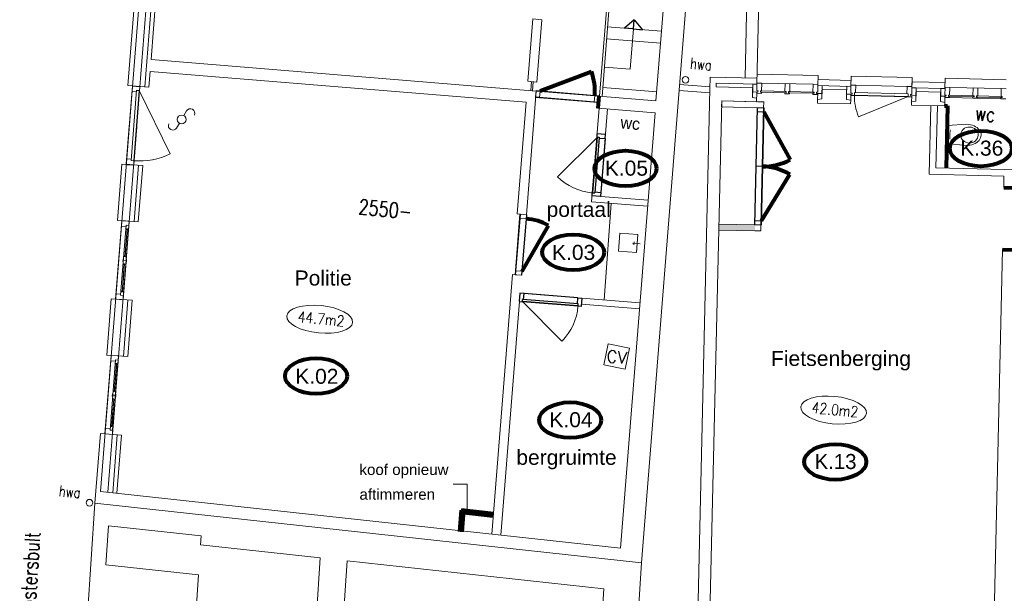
# Model space of a CAD drawing. Header units: millimetres. Extents: x -90830 to 24172, y -102460 to 73669.
# Tile 53 of 198: x -90725 to -74341, y 51222 to 60768. Entities that reach past the tile are written whole.
import ezdxf

# ---------------------------------------------------------------- set-up
doc = ezdxf.new("R2010")
doc.units = ezdxf.units.MM
doc.layers.get('0').update_dxf_attribs({"color": 253})
for name, color, linetype, lineweight in [('Algemeen', 253, 'Continuous', 9), ('Algemeen01', 253, 'Continuous', 80), ('B21-BUITENWANDEN_1', 253, 'Continuous', 9), ('B22-BINNENWANDEN', 253, 'Continuous', 9), ('B22-BINNENWANDEN_1', 253, 'Continuous', 9), ('B31-WANDOPENING-BUITEN', 253, 'Continuous', 9), ('B32-WANDOPENINGEN-BINNEN', 253, 'Continuous', 9), ('B32-WANDOPENINGEN-BINNEN_1', 253, 'Continuous', 9), ('BESCHRIJVING', 253, 'Continuous', 9), ('BESCHRIJVING_1', 253, 'Continuous', 9), ('HOOGTEN', 253, 'Continuous', 9), ('K21-BUITENWANDEN', 253, 'Continuous', 9), ('K21-BUITENWANDEN_1', 253, 'Continuous', 9), ('K22-BINNENWANDEN', 253, 'Continuous', 9), ('K22-BINNENWANDEN_1', 253, 'Continuous', 9), ('K24-TRAPPEN-HELLINGEN', 253, 'Continuous', 9), ('K31-WANDOPENING-BUITEN', 253, 'Continuous', 9), ('Standard', 253, 'Continuous', 9)]:
    doc.layers.add(name, color=color, linetype=linetype, lineweight=lineweight)
doc.styles.add('ARIAL', font='arial.ttf')
doc.styles.add('TXT', font='txt.shx')

msp = doc.modelspace()

# ---------------------------------------------------------------- hatches: boundary and pattern name
at = {"layer": 'Standard'}
msp.add_hatch(color=256, dxfattribs=at).paths.add_polyline_path([(-78490, 57354), (-79090, 57368), (-79092, 57268), (-78492, 57254)])

# ---------------------------------------------------------------- linework, layer by layer
for p, q in [((-80498, 60764), (-80662, 60629)), ((-80513, 60614), (-80662, 60629)), ((-80513, 60614), (-80498, 60764)), ((-80498, 60764), (-80363, 60599)), ((-80513, 60614), (-80363, 60599)), ((-88848, 59667), (-88723, 59658)), ((-81119, 58868), (-81123, 58816)), ((-80979, 58857), (-81119, 58868)), ((-80984, 58790), (-80979, 58857)), ((-81123, 58816), (-81196, 57889)), ((-81118, 58813), (-81191, 57892)), ((-81083, 58810), (-81156, 57886)), ((-81123, 58816), (-81083, 58813)), ((-81118, 58813), (-81083, 58810)), ((-81083, 58813), (-81084, 58798)), ((-81084, 58798), (-80984, 58790)), ((-80984, 58790), (-81056, 57893)), ((-88951, 58361), (-88827, 58352)), ((-81200, 57837), (-81196, 57889)), ((-81061, 57826), (-81200, 57837)), ((-81196, 57889), (-81156, 57886)), ((-81191, 57892), (-81156, 57889)), ((-81155, 57901), (-81056, 57893)), ((-81056, 57893), (-81061, 57826)), ((-82400, 56217), (-82411, 56078)), ((-82333, 56212), (-82400, 56217)), ((-82341, 56112), (-82333, 56212)), ((-81436, 56141), (-82333, 56212)), ((-82411, 56078), (-82359, 56073)), ((-82359, 56073), (-82356, 56113)), ((-81432, 56000), (-82359, 56073)), ((-81432, 56040), (-82356, 56113)), ((-82356, 56078), (-82353, 56113)), ((-81435, 56005), (-82356, 56078)), ((-81444, 56041), (-81436, 56141)), ((-81429, 56040), (-81444, 56041)), ((-81436, 56141), (-81369, 56135)), ((-81435, 56005), (-81432, 56040)), ((-81432, 56000), (-81429, 56040)), ((-81369, 56135), (-81380, 55996)), ((-81380, 55996), (-81432, 56000))]:
    msp.add_line(p, q)
at = {"layer": 'Algemeen'}
for p, q in [((-83511, 53041), (-83280, 53041)), ((-83280, 53041), (-83280, 52595))]:
    msp.add_line(p, q, dxfattribs=at)
at = {"layer": 'Algemeen01'}
for p, q in [((-82063, 59583), (-81212, 59906)), ((-81089, 59496), (-81105, 59297)), ((-75334, 59334), (-75284, 59333)), ((-75284, 59333), (-75308, 58299)), ((-78340, 59234), (-77905, 58439)), ((-78382, 57419), (-77910, 58194)), ((-74350, 57976), (-74110, 57971)), ((-82362, 56582), (-81924, 57341)), ((-74373, 56943), (-74133, 56937)), ((-83378, 52605), (-83406, 52251)), ((-82841, 52547), (-83378, 52605)), ((-83338, 52601), (-83366, 52247)), ((-82844, 52507), (-83381, 52566))]:
    msp.add_line(p, q, dxfattribs=at)
for centre, radius, start, end in [((-82063, 59583), 911, 354.8932, 20.7784), ((-78340, 59234), 907, 268.2531, 298.6953), ((-78382, 57419), 907, 58.6953, 89.1375), ((-82362, 56582), 876, 60, 85.9245)]:
    msp.add_arc(centre, radius, start, end, dxfattribs=at)
for centre in [(-74731, 58624), (-80644, 58293), (-81516, 56897), (-85794, 54838), (-81566, 54105), (-77153, 53409)]:
    msp.add_ellipse(centre, major_axis=(516, 0), ratio=0.573767, dxfattribs=at)
at = {"layer": 'B21-BUITENWANDEN_1'}
for p, q in [((-88574, 59647), (-88923, 59672)), ((-88677, 58341), (-89026, 58366)), ((-88751, 57404), (-89100, 57429)), ((-88854, 56098), (-89203, 56123)), ((-88928, 55161), (-89279, 55186)), ((-89031, 53855), (-89375, 53880))]:
    msp.add_line(p, q, dxfattribs=at)
at = {"layer": 'B22-BINNENWANDEN'}
for p, q in [((-81119, 58868), (-80979, 58857)), ((-81200, 57837), (-81049, 57825))]:
    msp.add_line(p, q, dxfattribs=at)
at = {"layer": 'B22-BINNENWANDEN_1'}
msp.add_line((-82188, 60780), (-82037, 60768), dxfattribs=at)
at = {"layer": 'B31-WANDOPENING-BUITEN'}
for p, q in [((-88951, 58362), (-88848, 59668)), ((-88898, 59036), (-88848, 59668)), ((-88723, 59658), (-88848, 59668)), ((-88827, 58352), (-88723, 59658)), ((-88798, 59663), (-88798, 59664)), ((-88773, 59026), (-88723, 59658)), ((-88871, 58423), (-88779, 59595)), ((-88855, 59578), (-88780, 59572)), ((-88826, 58422), (-88734, 59588)), ((-88779, 59595), (-88729, 59591)), ((-88779, 59592), (-88734, 59588)), ((-88734, 59588), (-88222, 58536)), ((-88951, 58362), (-88901, 58994)), ((-88827, 58352), (-88777, 58984)), ((-88827, 58352), (-88951, 58362)), ((-88944, 58451), (-88869, 58445)), ((-88871, 58426), (-88826, 58422)), ((-88871, 58423), (-88821, 58419)), ((-89128, 56119), (-89025, 57425)), ((-89045, 56182), (-88953, 57349)), ((-88901, 57415), (-89025, 57425)), ((-89000, 56179), (-88903, 57415)), ((-88906, 57345), (-88953, 57349)), ((-88951, 56783), (-88901, 57415)), ((-88955, 57329), (-89032, 57335)), ((-88974, 56824), (-88938, 57287)), ((-88969, 56823), (-88933, 57287)), ((-88939, 57275), (-88959, 57277)), ((-88933, 57287), (-88958, 57289)), ((-88914, 57273), (-88934, 57275)), ((-89021, 56240), (-88984, 56704)), ((-89016, 56240), (-88979, 56704)), ((-89007, 56745), (-89003, 56787)), ((-89001, 56745), (-89007, 56745)), ((-88985, 56692), (-89005, 56694)), ((-89004, 56109), (-88954, 56741)), ((-88979, 56704), (-89004, 56706)), ((-88997, 56786), (-89003, 56787)), ((-88954, 56763), (-88999, 56766)), ((-88954, 56761), (-88999, 56764)), ((-88969, 56823), (-88994, 56825)), ((-88973, 56836), (-88993, 56837)), ((-88958, 56690), (-88980, 56692)), ((-88949, 56834), (-88969, 56835)), ((-88950, 56740), (-88956, 56741)), ((-88947, 56782), (-88953, 56783)), ((-88950, 56740), (-88947, 56782)), ((-89044, 56202), (-89121, 56208)), ((-89016, 56240), (-89040, 56242)), ((-89020, 56252), (-89039, 56254)), ((-88995, 56250), (-89015, 56252)), ((-89004, 56109), (-89128, 56119)), ((-88998, 56179), (-89045, 56182)), ((-89306, 53876), (-89202, 55182)), ((-89222, 53939), (-89130, 55106)), ((-89132, 55086), (-89210, 55092)), ((-89078, 55172), (-89202, 55182)), ((-89178, 53936), (-89080, 55172)), ((-89083, 55102), (-89130, 55106)), ((-89128, 54540), (-89078, 55172)), ((-89152, 54581), (-89115, 55044)), ((-89147, 54580), (-89110, 55044)), ((-89116, 55032), (-89136, 55034)), ((-89110, 55044), (-89135, 55046)), ((-89091, 55030), (-89111, 55032)), ((-89147, 54580), (-89172, 54582)), ((-89151, 54593), (-89171, 54594)), ((-89126, 54591), (-89146, 54592)), ((-89198, 53997), (-89161, 54461)), ((-89193, 53997), (-89156, 54461)), ((-89184, 54502), (-89181, 54544)), ((-89178, 54501), (-89184, 54502)), ((-89162, 54449), (-89182, 54451)), ((-89175, 54543), (-89181, 54544)), ((-89181, 53866), (-89131, 54498)), ((-89156, 54461), (-89181, 54463)), ((-89131, 54520), (-89176, 54523)), ((-89132, 54518), (-89176, 54521)), ((-89135, 54447), (-89157, 54449)), ((-89127, 54497), (-89133, 54498)), ((-89124, 54539), (-89130, 54540)), ((-89127, 54497), (-89124, 54539)), ((-89221, 53959), (-89299, 53965)), ((-89176, 53936), (-89222, 53939)), ((-89193, 53997), (-89218, 53999)), ((-89197, 54009), (-89217, 54011)), ((-89172, 54007), (-89192, 54009)), ((-89181, 53866), (-89306, 53876))]:
    msp.add_line(p, q, dxfattribs=at)
msp.add_arc((-88734, 59588), 1170, 265.4832, 295.9343, dxfattribs=at)
at = {"layer": 'B32-WANDOPENINGEN-BINNEN'}
for p, q in [((-81118, 58810), (-81776, 58155)), ((-82356, 56078), (-81701, 55421))]:
    msp.add_line(p, q, dxfattribs=at)
for centre, start, end in [((-81123, 58813), 225.2461, 265.4667), ((-82359, 56073), 315.2461, 355.4667)]:
    msp.add_arc(centre, 927, start, end, dxfattribs=at)
at = {"layer": 'B32-WANDOPENINGEN-BINNEN_1'}
for p, q in [((-82210, 59738), (-82222, 59589)), ((-82180, 59736), (-82192, 59586))]:
    msp.add_line(p, q, dxfattribs=at)
at = {"layer": 'K21-BUITENWANDEN'}
for p, q in [((-80880, 57712), (-81001, 56106)), ((-80737, 57213), (-80760, 56914)), ((-80737, 57213), (-80438, 57191)), ((-80438, 57191), (-80460, 56892)), ((-80400, 57037), (-80529, 57047)), ((-80504, 57020), (-80501, 57072)), ((-80460, 56892), (-80760, 56914)), ((-80931, 55376), (-81004, 55023)), ((-80931, 55376), (-80579, 55303)), ((-80579, 55303), (-80651, 54951)), ((-80651, 54951), (-81004, 55023))]:
    msp.add_line(p, q, dxfattribs=at)
at = {"layer": 'K21-BUITENWANDEN_1'}
for p, q in [((-89382, 52914), (-88326, 66278)), ((-89257, 52904), (-88229, 65919)), ((-78564, 63760), (-78654, 59799)), ((-78365, 63718), (-78457, 59694)), ((-79537, 62310), (-80376, 51730)), ((-79906, 62340), (-80137, 59419)), ((-88923, 59672), (-88796, 61283)), ((-80513, 60614), (-80566, 59945)), ((-80996, 59979), (-80566, 59945)), ((-79234, 59812), (-79239, 59612)), ((-79234, 59812), (-78455, 59794)), ((-78453, 59864), (-77438, 59841)), ((-77438, 59841), (-77442, 59671)), ((-76888, 59829), (-76892, 59659)), ((-76888, 59829), (-75874, 59805)), ((-75874, 59805), (-75877, 59636)), ((-79138, 59650), (-79137, 59710)), ((-79137, 59710), (-78457, 59694)), ((-76892, 59659), (-77442, 59671)), ((-77440, 59771), (-76890, 59759)), ((-75875, 59735), (-75877, 59636)), ((-75875, 59735), (-75325, 59723)), ((-75324, 59793), (-75328, 59623)), ((-75324, 59793), (-74309, 59770)), ((-79239, 59612), (-79528, 46935)), ((-75328, 59623), (-75877, 59636)), ((-79043, 59418), (-79253, 50220)), ((-80153, 59219), (-80728, 51975)), ((-89100, 57429), (-89026, 58366)), ((-89277, 55186), (-89203, 56123)), ((-89472, 52721), (-89380, 53880)), ((-80728, 51975), (-89381, 52918)), ((-89472, 52721), (-89795, 47864)), ((-80376, 51730), (-89472, 52721)), ((-89247, 52345), (-89290, 51695)), ((-87704, 52177), (-89247, 52345)), ((-87704, 52177), (-87714, 52027)), ((-85724, 51810), (-87714, 52027)), ((-81006, 51296), (-85277, 51761)), ((-81130, 40255), (-80376, 51730)), ((-81286, 47029), (-81006, 51296))]:
    msp.add_line(p, q, dxfattribs=at)
at = {"layer": 'K22-BINNENWANDEN'}
for p, q in [((-81085, 59295), (-81208, 57738)), ((-80945, 59284), (-81061, 57826)), ((-81200, 57837), (-80269, 57764)), ((-81208, 57738), (-80277, 57664)), ((-82446, 57535), (-82294, 57523)), ((-82525, 56528), (-82376, 56516)), ((-82400, 56217), (-80404, 56059)), ((-81377, 56036), (-80412, 55959))]:
    msp.add_line(p, q, dxfattribs=at)
at = {"layer": 'K22-BINNENWANDEN_1'}
for p, q in [((-88644, 59652), (-88517, 61261)), ((-88538, 60104), (-88447, 61256)), ((-82188, 60780), (-82270, 59743)), ((-82037, 60768), (-82119, 59731)), ((-88538, 60104), (-82131, 59581)), ((-88574, 59647), (-88553, 59905)), ((-88553, 59905), (-82298, 59394)), ((-82270, 59743), (-82119, 59731)), ((-81023, 59641), (-80125, 59568)), ((-79138, 59650), (-78528, 59636)), ((-82131, 59581), (-82294, 57523)), ((-81089, 59496), (-80137, 59419)), ((-78532, 59476), (-78528, 59636)), ((-78462, 59464), (-78532, 59476)), ((-78463, 59404), (-78460, 59564)), ((-77373, 59610), (-77377, 59450)), ((-76964, 59600), (-77373, 59610)), ((-76967, 59440), (-76964, 59600)), ((-75809, 59574), (-75813, 59414)), ((-75399, 59565), (-75809, 59574)), ((-75403, 59405), (-75399, 59565)), ((-82298, 59394), (-82446, 57535)), ((-79043, 59418), (-78463, 59404)), ((-77447, 59441), (-77449, 59381)), ((-77449, 59381), (-76899, 59369)), ((-77377, 59450), (-77447, 59441)), ((-76897, 59429), (-76967, 59440)), ((-76899, 59369), (-76897, 59429)), ((-75883, 59406), (-75884, 59346)), ((-75884, 59346), (-75334, 59333)), ((-75813, 59414), (-75883, 59406)), ((-75564, 59338), (-75590, 58195)), ((-75454, 59336), (-75478, 58302)), ((-75333, 59393), (-75403, 59405)), ((-75334, 59333), (-75333, 59393)), ((-81105, 59297), (-80153, 59219)), ((-88821, 57409), (-88747, 58346)), ((-88751, 57404), (-88677, 58341)), ((-75590, 58195), (-74346, 58166)), ((-75478, 58302), (-74103, 58271)), ((-74346, 58166), (-74350, 57976)), ((-74373, 56943), (-74529, 50112)), ((-82525, 56528), (-82868, 52208)), ((-82398, 56217), (-82717, 52191)), ((-88998, 55166), (-88924, 56103)), ((-88928, 55161), (-88854, 56098)), ((-89177, 52895), (-89101, 53860)), ((-89108, 52888), (-89031, 53855)), ((-85724, 51810), (-85919, 48885)), ((-87748, 51527), (-89290, 51695)), ((-85277, 51761), (-85470, 48855)), ((-87748, 51527), (-87915, 49015))]:
    msp.add_line(p, q, dxfattribs=at)
at = {"layer": 'K24-TRAPPEN-HELLINGEN'}
for p, q in [((-80874, 62020), (-81074, 59495)), ((-80832, 62044), (-81034, 59492)), ((-80048, 60577), (-80943, 60648)), ((-80064, 60378), (-80959, 60449))]:
    msp.add_line(p, q, dxfattribs=at)
at = {"layer": 'K31-WANDOPENING-BUITEN'}
for p, q in [((-78530, 59556), (-78527, 59696)), ((-78527, 59696), (-78457, 59694)), ((-78459, 59584), (-78456, 59714)), ((-78376, 59712), (-78456, 59714)), ((-78379, 59582), (-78376, 59712)), ((-77522, 59693), (-78376, 59712)), ((-77992, 59574), (-77989, 59704)), ((-77909, 59702), (-77989, 59704)), ((-77912, 59572), (-77909, 59702)), ((-77525, 59563), (-77522, 59693)), ((-77522, 59693), (-77442, 59691)), ((-77445, 59561), (-77442, 59691)), ((-77372, 59670), (-77442, 59671)), ((-77375, 59530), (-77372, 59670)), ((-76965, 59520), (-76962, 59660)), ((-76962, 59660), (-76892, 59659)), ((-76895, 59549), (-76892, 59679)), ((-76812, 59677), (-76892, 59679)), ((-76815, 59557), (-76812, 59677)), ((-75957, 59657), (-76812, 59677)), ((-75960, 59537), (-75957, 59657)), ((-75957, 59657), (-75877, 59656)), ((-75880, 59526), (-75877, 59656)), ((-75330, 59513), (-75327, 59643)), ((-75247, 59641), (-75327, 59643)), ((-75250, 59511), (-75247, 59641)), ((-74392, 59622), (-75247, 59641)), ((-78530, 59566), (-78440, 59564)), ((-78460, 59544), (-78460, 59564)), ((-78380, 59542), (-78460, 59544)), ((-78459, 59584), (-78439, 59584)), ((-78440, 59564), (-78439, 59584)), ((-78400, 59563), (-78399, 59583)), ((-78400, 59563), (-78380, 59562)), ((-78399, 59583), (-78379, 59582)), ((-78380, 59542), (-78380, 59562)), ((-77972, 59553), (-78380, 59562)), ((-77972, 59573), (-78379, 59582)), ((-77993, 59534), (-77992, 59554)), ((-77913, 59532), (-77993, 59534)), ((-77992, 59574), (-77972, 59573)), ((-77972, 59553), (-77972, 59573)), ((-77525, 59563), (-77932, 59572)), ((-77932, 59552), (-77932, 59572)), ((-77932, 59572), (-77912, 59572)), ((-77525, 59543), (-77932, 59552)), ((-77932, 59552), (-77912, 59552)), ((-77913, 59532), (-77912, 59552)), ((-77505, 59563), (-77525, 59563)), ((-77525, 59523), (-77525, 59543)), ((-77505, 59543), (-77525, 59543)), ((-77525, 59523), (-77445, 59521)), ((-77505, 59543), (-77505, 59563)), ((-77465, 59542), (-77465, 59562)), ((-77445, 59561), (-77465, 59562)), ((-77375, 59540), (-77465, 59542)), ((-77445, 59521), (-77445, 59541)), ((-76965, 59530), (-76875, 59528)), ((-76896, 59509), (-76895, 59529)), ((-76816, 59507), (-76896, 59509)), ((-76895, 59549), (-76875, 59548)), ((-76875, 59528), (-76875, 59548)), ((-76836, 59507), (-76835, 59557)), ((-75940, 59537), (-76835, 59557)), ((-76834, 59512), (-76833, 59557)), ((-75943, 59492), (-76834, 59512)), ((-75961, 59487), (-76816, 59507)), ((-75943, 59492), (-76766, 59152)), ((-75961, 59487), (-75881, 59486)), ((-75943, 59492), (-75942, 59537)), ((-75941, 59487), (-75940, 59537)), ((-75880, 59526), (-75900, 59526)), ((-75900, 59506), (-75900, 59526)), ((-75810, 59504), (-75900, 59506)), ((-75881, 59486), (-75880, 59506)), ((-75807, 59634), (-75877, 59636)), ((-75811, 59494), (-75807, 59634)), ((-75401, 59485), (-75398, 59625)), ((-75401, 59495), (-75311, 59493)), ((-75398, 59625), (-75328, 59623)), ((-75331, 59473), (-75331, 59493)), ((-75330, 59513), (-75310, 59513)), ((-75311, 59493), (-75310, 59513)), ((-75271, 59492), (-75270, 59512)), ((-75271, 59492), (-75251, 59491)), ((-75270, 59512), (-75250, 59511)), ((-75251, 59471), (-75251, 59491)), ((-74843, 59482), (-75251, 59491)), ((-74843, 59502), (-75250, 59511)), ((-74864, 59462), (-74863, 59482)), ((-74863, 59502), (-74860, 59632)), ((-74863, 59502), (-74843, 59502)), ((-74780, 59631), (-74860, 59632)), ((-74843, 59482), (-74843, 59502)), ((-74395, 59492), (-74803, 59501)), ((-74803, 59481), (-74803, 59501)), ((-74803, 59501), (-74783, 59501)), ((-74396, 59472), (-74803, 59481)), ((-74803, 59481), (-74783, 59481)), ((-74784, 59461), (-74783, 59481)), ((-74783, 59501), (-74780, 59631)), ((-74395, 59492), (-74392, 59622)), ((-74375, 59491), (-74395, 59492)), ((-74392, 59622), (-74312, 59620)), ((-74376, 59471), (-74375, 59491)), ((-75251, 59471), (-75331, 59473)), ((-74396, 59452), (-75251, 59471)), ((-74784, 59461), (-74864, 59462)), ((-74396, 59452), (-74396, 59472)), ((-74376, 59471), (-74396, 59472)), ((-74396, 59452), (-74316, 59450))]:
    msp.add_line(p, q, dxfattribs=at)
msp.add_arc((-75943, 59492), 891, 178.6953, 202.455, dxfattribs=at)
at = {"layer": 'Standard'}
for p, q in [((-79745, 59689), (-79238, 59649)), ((-82130, 59588), (-82140, 59475)), ((-82140, 59475), (-82073, 59469)), ((-81098, 59390), (-82140, 59475)), ((-82131, 59581), (-82139, 59482)), ((-82139, 59482), (-81097, 59397)), ((-81089, 59496), (-82131, 59581)), ((-82063, 59583), (-82130, 59588)), ((-81089, 59503), (-82130, 59588)), ((-82073, 59469), (-82063, 59583)), ((-81155, 59509), (-81165, 59395)), ((-81089, 59503), (-81155, 59509)), ((-81098, 59390), (-81089, 59503)), ((-81097, 59397), (-81089, 59496)), ((-79753, 59589), (-79240, 59549)), ((-77447, 59441), (-77445, 59541)), ((-76897, 59429), (-76896, 59509)), ((-75883, 59406), (-75881, 59486)), ((-81165, 59395), (-81098, 59390)), ((-79043, 59418), (-79046, 59318)), ((-79046, 59318), (-78446, 59304)), ((-78443, 59404), (-79043, 59418)), ((-78343, 59402), (-78443, 59404)), ((-78346, 59302), (-78343, 59402)), ((-75333, 59393), (-75331, 59473)), ((-87994, 59172), (-87950, 59249)), ((-78497, 57355), (-78453, 59304)), ((-78446, 59304), (-78490, 57354)), ((-78453, 59304), (-78454, 59237)), ((-78454, 59237), (-78340, 59234)), ((-78339, 59301), (-78453, 59304)), ((-78346, 59302), (-78446, 59304)), ((-78346, 59302), (-78446, 59304)), ((-78390, 57352), (-78346, 59302)), ((-78383, 57352), (-78339, 59301)), ((-78340, 59234), (-78339, 59301)), ((-88114, 58964), (-88068, 59044)), ((-75292, 59007), (-75298, 58707)), ((-74963, 59027), (-75292, 59007)), ((-75245, 58858), (-75247, 58780)), ((-75245, 58858), (-75243, 58936)), ((-74971, 58677), (-75298, 58707)), ((-78361, 58328), (-78475, 58330)), ((-78475, 58330), (-78475, 58328)), ((-78475, 58328), (-78361, 58326)), ((-78361, 58326), (-78361, 58328)), ((-82481, 56525), (-82401, 57531)), ((-82394, 57531), (-82474, 56524)), ((-82401, 57531), (-82406, 57465)), ((-82287, 57522), (-82401, 57531)), ((-82294, 57523), (-82394, 57531)), ((-82374, 56516), (-82294, 57523)), ((-82367, 56515), (-82287, 57522)), ((-82292, 57456), (-82287, 57522)), ((-82406, 57465), (-82292, 57456)), ((-79090, 57368), (-79092, 57268)), ((-78490, 57354), (-79090, 57368)), ((-78496, 57422), (-78497, 57355)), ((-78497, 57355), (-78383, 57352)), ((-78382, 57419), (-78496, 57422)), ((-78490, 57354), (-78390, 57352)), ((-78490, 57354), (-78390, 57352)), ((-78392, 57252), (-78390, 57352)), ((-78383, 57352), (-78382, 57419)), ((-79092, 57268), (-78492, 57254)), ((-78492, 57254), (-78392, 57252)), ((-82475, 56591), (-82481, 56525)), ((-82362, 56582), (-82475, 56591)), ((-82367, 56515), (-82362, 56582)), ((-82481, 56525), (-82367, 56515)), ((-82474, 56524), (-82374, 56516))]:
    msp.add_line(p, q, dxfattribs=at)
for centre, radius in [((-79647, 59768), 55), ((-88031, 59108), 74.1), ((-89565, 52730), 55)]:
    msp.add_circle(centre, radius, dxfattribs=at)
for centre, start, end in [((-87885, 59212), 334.3052, 150.1617), ((-88177, 59004), 154.3052, 330.1617)]:
    msp.add_arc(centre, 74.1, start, end, dxfattribs=at)
for centre, major_axis, ratio, start_param in [((-74921, 58849), (146, -3), 0.909091, 1.570797), ((-74967, 58852), (240, -5), 0.729167, 4.709822)]:
    msp.add_ellipse(centre, major_axis=major_axis, ratio=ratio, start_param=start_param, end_param=7.853982, dxfattribs=at)
for centre in [(-85732, 55784), (-77181, 54272)]:
    msp.add_ellipse(centre, major_axis=(547, -54), ratio=0.415553, dxfattribs=at)

# ---------------------------------------------------------------- texts
at = {"layer": 'Algemeen', "attachment_point": 7, "style": 'ARIAL'}
for s, insert, char_height, width in [('\\W1.00;K.36', (-75075, 58502), 250, 845.72), ('\\W1.00;K.05', (-80988, 58169), 250, 845.72), ('\\W1.00;portaal', (-81957, 57411), 250, 1200.53), ('\\W1.00;K.03', (-81866, 56767), 250, 845.72), ('\\W1.00;Politie', (-86149, 56341), 250, 1083.9), ('\\W1.01;Fietsenberging', (-78226, 54931), 250, 2450.72), ('\\W1.00;K.02', (-86139, 54705), 250, 845.72), ('\\W1.00;K.04', (-81910, 53983), 250, 845.72), ('\\W1.00;bergruimte', (-82460, 53285), 250, 1804.74), ('\\W0.97;K.13', (-77497, 53287), 250, 842.47), ('\\W1.00;koof\\~opnieuw\\~', (-85071, 53137), 180, 1650.41), ('\\W1.00;aftimmeren', (-85071, 52777), 180, 1353.27)]:
    msp.add_mtext(s, dxfattribs=dict(at, insert=insert, char_height=char_height, width=width))
at = {"layer": 'BESCHRIJVING', "char_height": 200, "attachment_point": 7, "rotation": 354.3191}
for s, insert, width, style in [('\\W0.95;wc', (-80736, 58959), 421.98, 'ARIAL'), ('\\W1.00;CV', (-80968, 55070), 417.46, 'TXT')]:
    msp.add_mtext(s, dxfattribs=dict(at, insert=insert, width=width, style=style))
at = {"layer": 'BESCHRIJVING_1', "char_height": 250, "attachment_point": 7, "style": 'TXT'}
for s, insert, width, rotation in [('\\W0.78;wc', (-74836, 59095), 405.46, 354.3191), ('\\W0.78;Köstersbult', (-90477, 50775), 2070.46, 86.3191)]:
    msp.add_mtext(s, dxfattribs=dict(at, insert=insert, width=width, rotation=rotation))
at = {"layer": 'HOOGTEN', "insert": (-85094, 57533), "char_height": 250, "width": 960.46, "attachment_point": 7, "rotation": 354.3191, "style": 'TXT'}
msp.add_mtext('\\W0.78;2550-', dxfattribs=at)
at = {"layer": 'Standard', "char_height": 180, "attachment_point": 7, "rotation": 354.3191, "style": 'TXT'}
for s, insert, width in [('\\W0.78;hwa', (-79575, 59955), 425.13), ('\\W0.84;44.7m2', (-86104, 55738), 891.6), ('\\W0.84;42.0m2', (-77553, 54226), 891.6), ('\\W0.78;hwa', (-90079, 52839), 425.13)]:
    msp.add_mtext(s, dxfattribs=dict(at, insert=insert, width=width))

doc.saveas('drawing.dxf')
